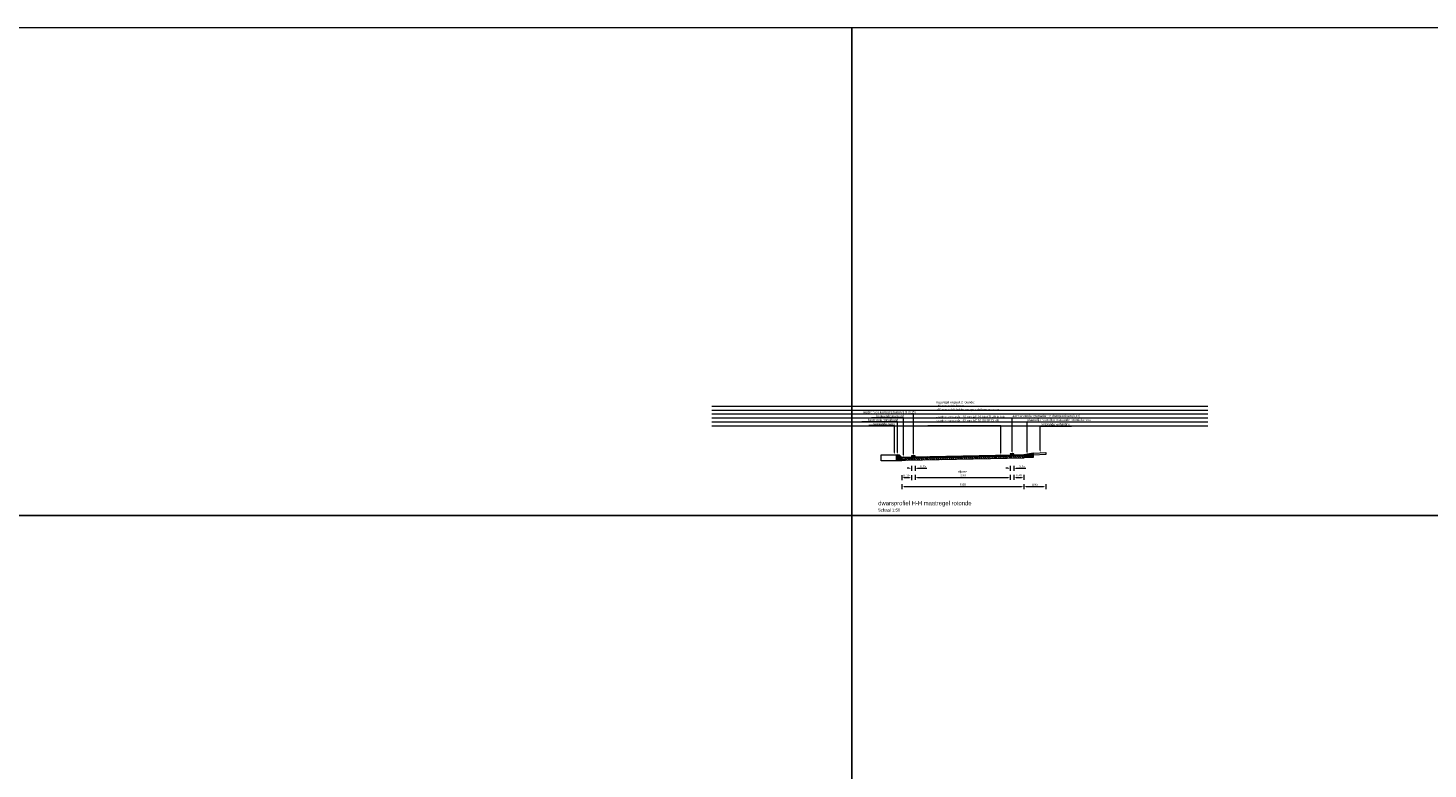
# Model space of a CAD drawing. Header units: metres. Extents: x 0 to 178216, y 0 to 407261.
# Tile 91 of 126: x 166892 to 166949, y 406235 to 406266. Entities that reach past the tile are written whole.
import ezdxf
from ezdxf import colors
from ezdxf.entities.mleader import LeaderData, LeaderLine
from ezdxf.math import Vec2, Vec3

# ---------------------------------------------------------------- set-up
doc = ezdxf.new("R2010")
doc.units = ezdxf.units.M
doc.header["$PDSIZE"] = 1
doc.layers.get('Defpoints').update_dxf_attribs({"lineweight": 18})
for name, color, linetype, lineweight in [('N-WE-VW-MARKERING_LANGS_STREEP_DOORGETROKKEN-G', 7, 'Continuous', 18), ('X-XX-AL-T35', 50, 'Continuous', 18), ('X-XX-AL-T50', 130, 'Continuous', 18), ('X-XX-AL-TEKENBLAD-M', 7, 'Continuous', 18), ('X-XX-AL-TEKENBLAD-S', 7, 'Continuous', 18), ('X-XX-AL-TEKENBLAD-T18', 10, 'Continuous', 18)]:
    doc.layers.add(name, color=color, linetype=linetype, lineweight=lineweight)
doc.layers.add('X-XX-AL-HULPLIJN-G', color=210, linetype='Continuous', lineweight=18, plot=False)
doc.styles.add('Futurabook1-1000', font='LT.TTF', dxfattribs={"height": 2.5})
doc.styles.add('NLCS-ISO-M50-T18', font='LT.TTF', dxfattribs={"height": 0.09})
doc.styles.add('NLCS-ISO-M500-T50', font='LT.TTF', dxfattribs={"height": 2.5})
doc.dimstyles.new('NLCS-M50-T18-PIJL_L2_H2', dxfattribs={"dimscale": 0.05, "dimtxt": 0.09, "dimasz": 1.8, "dimexe": 2, "dimexo": 2, "dimgap": 0.7, "dimtad": 1, "dimzin": 0, "dimdsep": 46, "dimtxsty": 'NLCS-ISO-M50-T18', "dimcen": 0, "dimdle": 2, "dimclrd": 256, "dimclre": 256, "dimclrt": 10, "dimazin": 0, "dimtfac": 1, "dimtofl": 0, "dimtmove": 0, "dimatfit": 3, "dimfxl": 2, "dimfxlon": 1, "dimtfillclr": 256, "dimtolj": 1, "dimtzin": 0, "dimlwd": -1, "dimlwe": -1, "dimarcsym": 0})

# ---------------------------------------------------------------- blocks, each defined once
blk = doc.blocks.new('*D39')
at = {"layer": 'Defpoints', "color": 0, "transparency": 16777216}
for p in [(166927.94, 406247.987), (166931.84, 406248.065), (166931.84, 406247.148)]:
    blk.add_point(p, dxfattribs=at)
at = {"layer": 'X-XX-AL-TEKENBLAD-M', "transparency": 16777216}
for p, q in [((166927.94, 406247.248), (166927.94, 406247.048)), ((166928.03, 406247.148), (166931.75, 406247.148)), ((166931.84, 406247.248), (166931.84, 406247.048))]:
    blk.add_line(p, q, dxfattribs=at)
for points in [[(166928.03, 406247.163), (166928.03, 406247.133), (166927.94, 406247.148)], [(166931.75, 406247.163), (166931.75, 406247.133), (166931.84, 406247.148)]]:
    blk.add_solid(points, dxfattribs=at)
at = {"layer": 'X-XX-AL-TEKENBLAD-M', "color": 10, "transparency": 16777216, "insert": (166929.89, 406247.306), "char_height": 0.09, "attachment_point": 5, "style": 'NLCS-ISO-M50-T18'}
blk.add_mtext('\\A1;rijbaan\\P3.90', dxfattribs=at)
blk = doc.blocks.new('*D40')
at = {"layer": 'Defpoints', "color": 0, "transparency": 16777216}
for p in [(166931.99, 406248.068), (166932.394, 406248.079), (166932.394, 406247.148)]:
    blk.add_point(p, dxfattribs=at)
at = {"layer": 'X-XX-AL-TEKENBLAD-M', "transparency": 16777216}
for p, q in [((166931.99, 406247.248), (166931.99, 406247.048)), ((166932.08, 406247.148), (166932.304, 406247.148)), ((166932.394, 406247.248), (166932.394, 406247.048))]:
    blk.add_line(p, q, dxfattribs=at)
for points in [[(166932.08, 406247.163), (166932.08, 406247.133), (166931.99, 406247.148)], [(166932.304, 406247.163), (166932.304, 406247.133), (166932.394, 406247.148)]]:
    blk.add_solid(points, dxfattribs=at)
at = {"layer": 'X-XX-AL-TEKENBLAD-M', "color": 10, "transparency": 16777216, "insert": (166932.192, 406247.23), "char_height": 0.09, "attachment_point": 5, "style": 'NLCS-ISO-M50-T18'}
blk.add_mtext('\\A1;0.40', dxfattribs=at)
blk = doc.blocks.new('*D41')
at = {"layer": 'Defpoints', "color": 0, "transparency": 16777216}
for p in [(166927.395, 406247.969), (166927.79, 406247.984), (166927.79, 406247.137)]:
    blk.add_point(p, dxfattribs=at)
at = {"layer": 'X-XX-AL-TEKENBLAD-M', "transparency": 16777216}
for p, q in [((166927.395, 406247.237), (166927.395, 406247.037)), ((166927.485, 406247.137), (166927.7, 406247.137)), ((166927.79, 406247.237), (166927.79, 406247.037))]:
    blk.add_line(p, q, dxfattribs=at)
for points in [[(166927.485, 406247.152), (166927.485, 406247.122), (166927.395, 406247.137)], [(166927.7, 406247.152), (166927.7, 406247.122), (166927.79, 406247.137)]]:
    blk.add_solid(points, dxfattribs=at)
at = {"layer": 'X-XX-AL-TEKENBLAD-M', "color": 10, "transparency": 16777216, "insert": (166927.58, 406247.218), "char_height": 0.09, "attachment_point": 5, "style": 'NLCS-ISO-M50-T18'}
blk.add_mtext('\\A1;0.39', dxfattribs=at)
blk = doc.blocks.new('*D153')
at = {"layer": 'Defpoints', "color": 0, "transparency": 16777216}
for p in [(166931.839, 406248.115), (166931.989, 406248.118), (166931.989, 406247.52)]:
    blk.add_point(p, dxfattribs=at)
at = {"layer": 'X-XX-AL-TEKENBLAD-M', "transparency": 16777216}
for p, q in [((166931.749, 406247.52), (166931.659, 406247.52)), ((166931.839, 406247.62), (166931.839, 406247.42)), ((166931.989, 406247.62), (166931.989, 406247.42)), ((166932.079, 406247.52), (166932.471, 406247.52))]:
    blk.add_line(p, q, dxfattribs=at)
for points in [[(166931.749, 406247.535), (166931.749, 406247.505), (166931.839, 406247.52)], [(166932.079, 406247.535), (166932.079, 406247.505), (166931.989, 406247.52)]]:
    blk.add_solid(points, dxfattribs=at)
at = {"layer": 'X-XX-AL-TEKENBLAD-M', "color": 10, "transparency": 16777216, "insert": (166932.32, 406247.601), "char_height": 0.09, "attachment_point": 5, "style": 'NLCS-ISO-M50-T18'}
blk.add_mtext('\\A1;0.15', dxfattribs=at)
blk = doc.blocks.new('*D154')
at = {"layer": 'Defpoints', "color": 0, "transparency": 16777216}
for p in [(166927.789, 406248.034), (166927.939, 406248.037), (166927.939, 406247.52)]:
    blk.add_point(p, dxfattribs=at)
at = {"layer": 'X-XX-AL-TEKENBLAD-M', "transparency": 16777216}
for p, q in [((166927.699, 406247.52), (166927.609, 406247.52)), ((166927.789, 406247.62), (166927.789, 406247.42)), ((166927.939, 406247.62), (166927.939, 406247.42)), ((166928.029, 406247.52), (166928.421, 406247.52))]:
    blk.add_line(p, q, dxfattribs=at)
for points in [[(166927.699, 406247.535), (166927.699, 406247.505), (166927.789, 406247.52)], [(166928.029, 406247.535), (166928.029, 406247.505), (166927.939, 406247.52)]]:
    blk.add_solid(points, dxfattribs=at)
at = {"layer": 'X-XX-AL-TEKENBLAD-M', "color": 10, "transparency": 16777216, "insert": (166928.27, 406247.601), "char_height": 0.09, "attachment_point": 5, "style": 'NLCS-ISO-M50-T18'}
blk.add_mtext('\\A1;0.15', dxfattribs=at)
blk = doc.blocks.new('*D155')
at = {"layer": 'Defpoints', "color": 0, "transparency": 16777216}
for p in [(166927.395, 406247.969), (166932.394, 406248.056), (166932.394, 406246.771)]:
    blk.add_point(p, dxfattribs=at)
at = {"layer": 'X-XX-AL-TEKENBLAD-M', "transparency": 16777216}
for p, q in [((166927.395, 406246.871), (166927.395, 406246.671)), ((166927.485, 406246.771), (166932.304, 406246.771)), ((166932.394, 406246.871), (166932.394, 406246.671))]:
    blk.add_line(p, q, dxfattribs=at)
for points in [[(166927.485, 406246.786), (166927.485, 406246.756), (166927.395, 406246.771)], [(166932.304, 406246.786), (166932.304, 406246.756), (166932.394, 406246.771)]]:
    blk.add_solid(points, dxfattribs=at)
at = {"layer": 'X-XX-AL-TEKENBLAD-M', "color": 10, "transparency": 16777216, "insert": (166929.895, 406246.852), "char_height": 0.09, "attachment_point": 5, "style": 'NLCS-ISO-M50-T18'}
blk.add_mtext('\\A1;5.00', dxfattribs=at)
blk = doc.blocks.new('*D157')
at = {"layer": 'Defpoints', "color": 0, "transparency": 16777216}
for p in [(166932.394, 406248.077), (166933.293, 406248.17), (166933.293, 406246.769)]:
    blk.add_point(p, dxfattribs=at)
at = {"layer": 'X-XX-AL-TEKENBLAD-M', "transparency": 16777216}
for p, q in [((166932.394, 406246.869), (166932.394, 406246.669)), ((166932.484, 406246.769), (166933.203, 406246.769)), ((166933.293, 406246.869), (166933.293, 406246.669))]:
    blk.add_line(p, q, dxfattribs=at)
for points in [[(166932.484, 406246.784), (166932.484, 406246.754), (166932.394, 406246.769)], [(166933.203, 406246.784), (166933.203, 406246.754), (166933.293, 406246.769)]]:
    blk.add_solid(points, dxfattribs=at)
at = {"layer": 'X-XX-AL-TEKENBLAD-M', "color": 10, "transparency": 16777216, "insert": (166932.844, 406246.85), "char_height": 0.09, "attachment_point": 5, "style": 'NLCS-ISO-M50-T18'}
blk.add_mtext('\\A1;0.90', dxfattribs=at)

msp = doc.modelspace()

# ---------------------------------------------------------------- hatches: boundary and pattern name
at = {"layer": 'N-WE-VW-MARKERING_LANGS_STREEP_DOORGETROKKEN-G', "transparency": 33554559}
h = msp.add_hatch(color=256, dxfattribs=at)
h.dxf.hatch_style = 1
h.paths.add_polyline_path([(166927.9391, 406248.0374), (166927.7892, 406248.0343), (166927.7902, 406247.9843), (166927.9402, 406247.9874)])
h = msp.add_hatch(color=256, dxfattribs=at)
h.dxf.hatch_style = 1
h.paths.add_polyline_path([(166931.9894, 406248.1184), (166931.8394, 406248.1153), (166931.8404, 406248.0653), (166931.9904, 406248.0684)])
at = {"layer": 'X-XX-AL-TEKENBLAD-S', "transparency": 33554687}
h = msp.add_hatch(color=8, dxfattribs=at)
h.dxf.hatch_style = 1
h.paths.add_polyline_path([(166927.1753, 406247.8295), (166927.3953, 406247.8295), (166927.3953, 406247.9695), (166927.2853, 406248.0795), (166927.1753, 406248.0795)])
h = msp.add_hatch(dxfattribs=at)
h.set_pattern_fill('ANSI31', color=8, scale=0.02, angle=90)
h.set_pattern_definition([(135, (93.36797, 40.55), (-0.044901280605, -0.044901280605), [])])
h.paths.add_polyline_path([(166927.5452, 406247.9395), (166927.5453, 406247.8995), (166927.3953, 406247.8995), (166927.3953, 406247.8445), (166927.5453, 406247.8445), (166932.3943, 406247.9415), (166932.3943, 406248.0364)])
at = {"layer": 'X-XX-AL-TEKENBLAD-S'}
h = msp.add_hatch(dxfattribs=at)
h.set_pattern_fill('ANSI31', color=256, scale=0.02)
h.set_pattern_definition([(45, (50, 20.55), (-0.044901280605, 0.044901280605), [])])
h.paths.add_polyline_path([(166927.8762, 406247.9861), (166927.5453, 406247.9795), (166927.5452, 406247.9395), (166932.3943, 406248.0364), (166932.3943, 406248.0764), (166931.9144, 406248.0668)])
at = {"layer": 'X-XX-AL-TEKENBLAD-S', "transparency": 33554687}
h = msp.add_hatch(color=8, dxfattribs=at)
h.dxf.hatch_style = 1
h.paths.add_polyline_path([(166932.7943, 406248.1399), (166932.3943, 406248.0764), (166932.3943, 406247.9764), (166932.7943, 406247.9764)])

# ---------------------------------------------------------------- linework, layer by layer
at = {"layer": 'N-WE-VW-MARKERING_LANGS_STREEP_DOORGETROKKEN-G', "flags": 128}
for points in [[(166927.9391, 406248.0374), (166927.7892, 406248.0343), (166927.7902, 406247.9843), (166927.9402, 406247.9874), (166927.9391, 406248.0374)], [(166931.9894, 406248.1184), (166931.8394, 406248.1153), (166931.8404, 406248.0653), (166931.9904, 406248.0684), (166931.9894, 406248.1184)]]:
    msp.add_lwpolyline(points, close=True, dxfattribs=at)
at = {"layer": 'X-XX-AL-HULPLIJN-G', "flags": 128}
for points in [[(166875.3375, 406265.5848), (166875.3375, 406245.5848), (166925.3375, 406245.5848), (166925.3375, 406265.5848)], [(166925.3375, 406265.5848), (166925.3375, 406245.5848), (166975.3375, 406245.5848), (166975.3375, 406265.5848)], [(166875.3375, 406245.5848), (166875.3375, 406225.5848), (166925.3375, 406225.5848), (166925.3375, 406245.5848)], [(166925.3375, 406245.5848), (166925.3375, 406225.5848), (166975.3375, 406225.5848), (166975.3375, 406245.5848)]]:
    msp.add_lwpolyline(points, close=True, dxfattribs=at)
for points in [[(166919.6062, 406250.0682), (166939.9359, 406250.0682)], [(166919.6062, 406249.9082), (166939.9359, 406249.9082)], [(166919.6062, 406249.7482), (166939.9359, 406249.7482)], [(166919.6062, 406249.5882), (166939.9359, 406249.5882)], [(166919.6062, 406249.4282), (166939.9359, 406249.4282)], [(166919.6062, 406249.2682), (166939.9359, 406249.2682)]]:
    msp.add_lwpolyline(points, dxfattribs=at)
at = {"layer": 'X-XX-AL-TEKENBLAD-S', "color": 8, "flags": 128}
for points in [[(166926.5493, 406248.0795), (166927.1753, 406248.0795), (166927.1753, 406247.8295), (166926.5493, 406247.8295)], [(166927.3953, 406247.8295), (166927.1753, 406247.8295), (166927.1753, 406248.0795), (166927.2853, 406248.0795), (166927.3953, 406247.9695)], [(166927.3953, 406247.9795), (166927.5453, 406247.9795), (166927.5453, 406247.8995), (166927.3953, 406247.8995)]]:
    msp.add_lwpolyline(points, close=True, dxfattribs=at)
at = {"layer": 'X-XX-AL-TEKENBLAD-S', "color": 8, "transparency": 33554687, "flags": 128}
for points in [[(166927.5452, 406247.9395), (166932.3943, 406248.0364), (166932.3943, 406247.9415), (166927.5453, 406247.8445), (166927.3953, 406247.8445), (166927.3953, 406247.8995), (166927.5453, 406247.8995), (166927.5452, 406247.9395)], [(166932.7943, 406248.1399), (166932.3943, 406248.0764), (166932.3943, 406247.9764), (166932.7943, 406247.9764), (166932.7943, 406248.1399)], [(166932.7943, 406248.1399), (166933.2934, 406248.1699), (166933.2934, 406248.0899), (166932.7943, 406248.0599)]]:
    msp.add_lwpolyline(points, close=True, dxfattribs=at)
at = {"layer": 'X-XX-AL-TEKENBLAD-S', "flags": 128}
msp.add_lwpolyline([(166927.8762, 406247.9861), (166931.9144, 406248.0668), (166932.3943, 406248.0764), (166932.3943, 406248.0364), (166927.5452, 406247.9395), (166927.5453, 406247.9795)], close=True, dxfattribs=at)

# ---------------------------------------------------------------- texts
at = {"layer": 'X-XX-AL-T35', "insert": (166926.4134, 406245.8698), "char_height": 0.125, "attachment_point": 1, "style": 'Futurabook1-1000'}
msp.add_mtext_dynamic_manual_height_columns('Schaal 1:50', width=5.387368, gutter_width=1.75, heights=[0], dxfattribs=at)
at = {"layer": 'X-XX-AL-T50', "insert": (166926.423, 406246.1787), "char_height": 0.175, "attachment_point": 1, "style": 'Futurabook1-1000'}
msp.add_mtext_dynamic_manual_height_columns('dwarsprofiel H-H maatregel rotonde', width=8.139484, gutter_width=2.5, heights=[0], dxfattribs=at)

# ---------------------------------------------------------------- dimensions: what is measured, and where the dimension line sits
at = {"layer": 'X-XX-AL-TEKENBLAD-M'}
for base, p1, p2, picture, middle in [((166932.3943, 406246.7711), (166927.3953, 406247.9695), (166932.3943, 406248.0564), '*D155', (166929.8948, 406246.8518)), ((166927.9391, 406247.5202), (166927.7892, 406248.0343), (166927.9391, 406248.0374), '*D154', (166928.2698, 406247.601)), ((166931.9894, 406247.5205), (166931.8394, 406248.1153), (166931.9894, 406248.1184), '*D153', (166932.32, 406247.6012)), ((166933.2934, 406246.7688), (166932.3943, 406248.0768), (166933.2934, 406248.1699), '*D157', (166932.8438, 406246.8496))]:
    dim = msp.add_linear_dim(base=base, p1=p1, p2=p2, dimstyle='NLCS-M50-T18-PIJL_L2_H2', dxfattribs=at)
    dim.commit()
    dim.dimension.update_dxf_attribs({"geometry": picture, "text_midpoint": middle})
for base, p1, p2, picture, middle in [((166927.7902, 406247.1373), (166927.3953, 406247.9695), (166927.7902, 406247.9843), '*D41', (166927.5801, 406247.1373)), ((166932.3943, 406247.1485), (166931.9904, 406248.0684), (166932.3943, 406248.0787), '*D40', (166932.1923, 406247.1485))]:
    dim = msp.add_linear_dim(base=base, p1=p1, p2=p2, dimstyle='NLCS-M50-T18-PIJL_L2_H2', dxfattribs=at)
    dim.commit()
    dim.dimension.update_dxf_attribs({"geometry": picture, "text_midpoint": middle, "dimtype": 160})
dim = msp.add_linear_dim(base=(166931.8404, 406247.1485), p1=(166927.9402, 406247.9874), p2=(166931.8404, 406248.0654), text='rijbaan\\P<>', dimstyle='NLCS-M50-T18-PIJL_L2_H2', dxfattribs=at)
dim.commit()
dim.dimension.update_dxf_attribs({"geometry": '*D39', "text_midpoint": (166929.8903, 406247.3062)})

# ---------------------------------------------------------------- leaders
at = {"layer": 'X-XX-AL-TEKENBLAD-T18'}
ml = msp.add_multileader_mtext('Standard', dxfattribs=at)
ml.set_content('\\pxa0.25;maatregel wegvak 2 rotonde:\\P- 40 mm asfalt frezen\\P- 60 mm asfalt bakfrezen tpv zichtbare schades\\P\\P- aanbrengen asfalt 60 mm AC 22 bind TL-IB in bak\\P- aanbrengen asfalt 40 mm AC 16 SURF DL-IB', color=256, style='NLCS-ISO-M50-T18')
ml.set_leader_properties(color=256, linetype='ByLayer', lineweight=-1)
ml.build(insert=Vec2(0, 0))
ml.multileader.update_dxf_attribs({"text_left_attachment_type": 5, "text_right_attachment_type": 5, "dogleg_length": 0.09, "arrow_head_size": 0.09})
ctx = ml.context
ctx.base_point, ctx.char_height, ctx.arrow_head_size, ctx.landing_gap_size, ctx.plane_origin = Vec3(166928.7631, 406249.2682), 0.09, 0.09, 0.018, Vec3(166931.527, 406248.3636)
ctx.left_attachment, ctx.right_attachment = 5, 5
notes = []
notes.append((ctx, [(1, (1, 1, 0), (166931.4501, 406249.2682), (-1, 0), 0.09, [(0, [(166931.4498, 406248.0576)], 0, [])])]))
ctx.mtext.insert, ctx.mtext.flow_direction = Vec3(166928.7811, 406250.2765), 5
ml = msp.add_multileader_mtext('Standard', dxfattribs=at)
ml.set_content('aanbrengen lengtemarkering 3-3 (0,15)', color=256, style='NLCS-ISO-M50-T18')
ml.set_leader_properties(color=256, linetype='ByLayer', lineweight=-1)
ml.build(insert=Vec2(0, 0))
ml.multileader.update_dxf_attribs({"text_left_attachment_type": 5, "text_right_attachment_type": 5, "dogleg_length": 0.09, "arrow_head_size": 0.09})
ctx = ml.context
ctx.base_point, ctx.char_height, ctx.arrow_head_size, ctx.landing_gap_size, ctx.plane_origin = Vec3(166925.7764, 406249.748), 0.09, 0.09, 0.018, Vec3(166927.941, 406248.3633)
ctx.left_attachment, ctx.right_attachment = 5, 5
notes.append((ctx, [(1, (1, 1, 0), (166927.8642, 406249.748), (-1, 0), 0.09, [(0, [(166927.8642, 406248.0358)], 0, [])])]))
ctx.mtext.insert, ctx.mtext.flow_direction = Vec3(166925.7944, 406249.8719), 5
ml = msp.add_multileader_mtext('Standard', dxfattribs=at)
ml.set_content('bestaande goottegel', color=256, style='NLCS-ISO-M50-T18')
ml.set_leader_properties(color=256, linetype='ByLayer', lineweight=-1)
ml.build(insert=Vec2(0, 0))
ml.multileader.update_dxf_attribs({"text_left_attachment_type": 5, "text_right_attachment_type": 5, "dogleg_length": 0.09, "arrow_head_size": 0.09})
ctx = ml.context
ctx.base_point, ctx.char_height, ctx.arrow_head_size, ctx.landing_gap_size, ctx.plane_origin = Vec3(166926.3398, 406249.5932), 0.09, 0.09, 0.018, Vec3(166927.5343, 406248.207)
ctx.left_attachment, ctx.right_attachment = 5, 5
notes.append((ctx, [(1, (1, 1, 0), (166927.4575, 406249.5932), (-1, 0), 0.09, [(0, [(166927.4575, 406247.9795)], 0, [])])]))
ctx.mtext.insert, ctx.mtext.flow_direction = Vec3(166926.3578, 406249.7171), 5
ml = msp.add_multileader_mtext('Standard', dxfattribs=at)
ml.set_content('aanbrengen lengtemarkering doorgetrokken (0,15)', color=256, style='NLCS-ISO-M50-T18')
ml.set_leader_properties(color=256, linetype='ByLayer', lineweight=-1)
ml.build(insert=Vec2(0, 0))
ml.multileader.update_dxf_attribs({"text_left_attachment_type": 5, "text_right_attachment_type": 5, "dogleg_length": 0, "arrow_head_size": 0.09})
ctx = ml.context
ctx.base_point, ctx.char_height, ctx.arrow_head_size, ctx.landing_gap_size, ctx.plane_origin = Vec3(166931.9144, 406249.5883), 0.09, 0.09, 0.018, Vec3(166931.8376, 406248.4443)
ctx.left_attachment, ctx.right_attachment = 5, 5
notes.append((ctx, [(1, (1, 1, 0), (166931.9144, 406249.5883), (1, 0), 0, [(0, [(166931.9144, 406248.1169)], 0, [])])]))
ctx.mtext.insert, ctx.mtext.rotation, ctx.mtext.flow_direction = Vec3(166931.9324, 406249.7121), 6.2831853, 5
ml = msp.add_multileader_mtext('Standard', dxfattribs=at)
ml.set_content('bestaande trottoirband', color=256, style='NLCS-ISO-M50-T18')
ml.set_leader_properties(color=256, linetype='ByLayer', lineweight=-1)
ml.build(insert=Vec2(0, 0))
ml.multileader.update_dxf_attribs({"text_left_attachment_type": 5, "text_right_attachment_type": 5, "dogleg_length": 0.09, "arrow_head_size": 0.09})
ctx = ml.context
ctx.base_point, ctx.char_height, ctx.arrow_head_size, ctx.landing_gap_size, ctx.plane_origin = Vec3(166925.9851, 406249.4332), 0.09, 0.09, 0.018, Vec3(166927.2943, 406248.307)
ctx.left_attachment, ctx.right_attachment = 5, 5
notes.append((ctx, [(1, (1, 1, 0), (166927.2175, 406249.4332), (-1, 0), 0.09, [(0, [(166927.2175, 406248.0795)], 0, [])])]))
ctx.mtext.insert, ctx.mtext.flow_direction = Vec3(166926.0031, 406249.5452), 5
ml = msp.add_multileader_mtext('Standard', dxfattribs=at)
ml.set_content('bestaande berm', color=256, style='NLCS-ISO-M50-T18')
ml.set_leader_properties(color=256, linetype='ByLayer', lineweight=-1)
ml.build(insert=Vec2(0, 0))
ml.multileader.update_dxf_attribs({"text_left_attachment_type": 5, "text_right_attachment_type": 5, "dogleg_length": 0.09, "arrow_head_size": 0.09})
ctx = ml.context
ctx.base_point, ctx.char_height, ctx.arrow_head_size, ctx.landing_gap_size, ctx.plane_origin = Vec3(166926.1787, 406249.2732), 0.09, 0.09, 0.018, Vec3(166927.1644, 406248.307)
ctx.left_attachment, ctx.right_attachment = 5, 5
notes.append((ctx, [(1, (1, 1, 0), (166927.0876, 406249.2732), (-1, 0), 0.09, [(0, [(166927.0876, 406248.0795)], 0, [])])]))
ctx.mtext.insert, ctx.mtext.flow_direction = Vec3(166926.1967, 406249.3852), 5
ml = msp.add_multileader_mtext('Standard', dxfattribs=at)
ml.set_content('plaatselijk herstellen bestaande rotondebanden', color=256, style='NLCS-ISO-M50-T18')
ml.set_leader_properties(color=256, linetype='ByLayer', lineweight=-1)
ml.build(insert=Vec2(0, 0))
ml.multileader.update_dxf_attribs({"text_left_attachment_type": 5, "text_right_attachment_type": 5, "dogleg_length": 0, "arrow_head_size": 0.09})
ctx = ml.context
ctx.base_point, ctx.char_height, ctx.arrow_head_size, ctx.landing_gap_size, ctx.plane_origin = Vec3(166932.5261, 406249.4307), 0.09, 0.09, 0.018, Vec3(166932.4493, 406248.4174)
ctx.left_attachment, ctx.right_attachment = 5, 5
notes.append((ctx, [(1, (1, 1, 0), (166932.5261, 406249.4307), (1, 0), 0, [(0, [(166932.5261, 406248.0974)], 0, [])])]))
ctx.mtext.insert, ctx.mtext.rotation, ctx.mtext.width, ctx.mtext.flow_direction = Vec3(166932.5441, 406249.5547), 6.2831853, 2.945319, 5
ml = msp.add_multileader_mtext('Standard', dxfattribs=at)
ml.set_content('bestaande verharding', color=256, style='NLCS-ISO-M500-T50')
ml.set_leader_properties(color=256, linetype='ByLayer', lineweight=-1)
ml.build(insert=Vec2(0, 0))
ml.multileader.update_dxf_attribs({"text_left_attachment_type": 5, "text_right_attachment_type": 5, "dogleg_length": 0, "arrow_head_size": 0.09})
ctx = ml.context
ctx.base_point, ctx.char_height, ctx.arrow_head_size, ctx.landing_gap_size, ctx.plane_origin = Vec3(166933.0657, 406249.2548), 0.09, 0.09, 0.018, Vec3(166932.9889, 406248.2415)
ctx.left_attachment, ctx.right_attachment = 5, 5
notes.append((ctx, [(1, (1, 1, 0), (166933.0657, 406249.2548), (1, 0), 0, [(0, [(166933.0657, 406248.1562)], 0, [])])]))
ctx.mtext.insert, ctx.mtext.rotation, ctx.mtext.width, ctx.mtext.defined_height, ctx.mtext.flow_direction = Vec3(166933.0837, 406249.3718), 6.2831853, 2.945319, 0.108, 5
for ctx, leaders in notes:
    for number, flags, end, landing, length, lines in leaders:
        leader = LeaderData()
        leader.index, (leader.has_last_leader_line, leader.has_dogleg_vector, leader.attachment_direction) = number, flags
        leader.last_leader_point, leader.dogleg_vector, leader.dogleg_length = Vec3(end), Vec3(landing), length
        for number, points, colour, breaks in lines:
            line = LeaderLine()
            line.index, line.vertices, line.color, line.breaks = number, Vec3.list(points), colors.encode_raw_color(colour), breaks
            leader.lines.append(line)
        ctx.leaders.append(leader)

doc.saveas('drawing.dxf')
